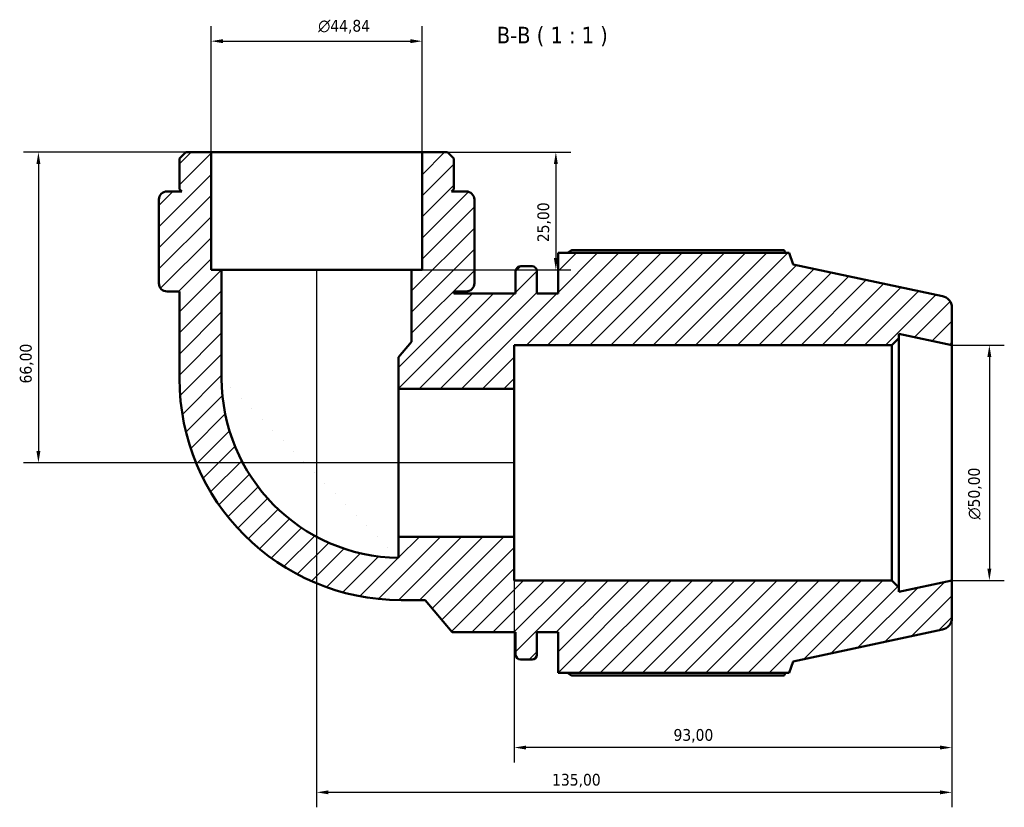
# Model space of a CAD drawing. Header units: millimetres. Extents: x 0 to 931, y 0 to 899.
# Tile 3 of 5: x 291 to 501, y 732 to 899. Entities that reach past the tile are written whole.
import ezdxf

# ---------------------------------------------------------------- set-up
doc = ezdxf.new("R2010")
doc.units = ezdxf.units.MM
for name, color, linetype, lineweight in [('Dimension (ISO)', 7, 'Continuous', 25), ('Hatch (ISO)', 7, 'Continuous', 18), ('Symbol (ISO)', 7, 'Continuous', 25), ('Visible (ISO)', 7, 'Continuous', 50)]:
    doc.layers.add(name, color=color, linetype=linetype, lineweight=lineweight)
doc.styles.add('Label Text (ISO)', font='tahoma.ttf')
doc.styles.add('Note Text (ISO)', font='tahoma.ttf')
doc.dimstyles.new('Default (ISO)', dxfattribs={"dimtxt": 2.5, "dimasz": 2.5, "dimexe": 3.175, "dimexo": 0, "dimgap": 0.762, "dimtad": 1, "dimrnd": 1e-08, "dimzin": 0, "dimtxsty": 'Note Text (ISO)', "dimcen": 0.09, "dimdle": 10, "dimclrd": 256, "dimclre": 256, "dimclrt": 232, "dimazin": 0, "dimtfac": 1.40208, "dimtmove": 0, "dimatfit": 3, "dimfxl": 1, "dimtolj": 1, "dimtzin": 0, "dimlwd": -1, "dimlwe": -1, "dimarcsym": 0})

# ---------------------------------------------------------------- blocks, each defined once
blk = doc.blocks.new('*D7')
at = {"layer": 'Defpoints', "color": 0, "transparency": 16777216}
for p in [(376.89, 894.68), (332.04, 871.1), (376.89, 871.1)]:
    blk.add_point(p, dxfattribs=at)
at = {"layer": 'Dimension (ISO)', "transparency": 16777216}
for p, q in [((332.04, 871.1), (332.04, 897.86)), ((376.89, 871.1), (376.89, 897.86)), ((334.54, 894.68), (374.39, 894.68))]:
    blk.add_line(p, q, dxfattribs=at)
for points in [[(334.54, 895.1), (334.54, 894.26), (332.04, 894.68)], [(374.39, 895.1), (374.39, 894.26), (376.89, 894.68)]]:
    blk.add_solid(points, dxfattribs=at)
at = {"layer": 'Dimension (ISO)', "color": 232, "true_color": 0xca0064, "transparency": 16777216, "insert": (354.79, 899.2), "char_height": 2.5, "attachment_point": 1, "style": 'Note Text (ISO)'}
blk.add_mtext('\\A1;\\fAIGDT|b0|i0;\\H2.5000;\\ln\\fTahoma|b0|i0;\\H2.5000;44,84', dxfattribs=at)
blk = doc.blocks.new('*D8')
at = {"layer": 'Defpoints', "color": 0, "transparency": 16777216}
for p in [(376.89, 871.1), (374.65, 846.1), (405.31, 846.1)]:
    blk.add_point(p, dxfattribs=at)
at = {"layer": 'Dimension (ISO)', "transparency": 16777216}
for p, q in [((376.89, 871.1), (408.49, 871.1)), ((405.31, 868.6), (405.31, 848.6)), ((374.65, 846.1), (408.49, 846.1))]:
    blk.add_line(p, q, dxfattribs=at)
for points in [[(404.89, 868.6), (405.73, 868.6), (405.31, 871.1)], [(404.89, 848.6), (405.73, 848.6), (405.31, 846.1)]]:
    blk.add_solid(points, dxfattribs=at)
at = {"layer": 'Dimension (ISO)', "color": 232, "true_color": 0xca0064, "transparency": 16777216, "insert": (401.38, 851.98), "char_height": 2.5, "attachment_point": 1, "rotation": 90, "style": 'Note Text (ISO)'}
blk.add_mtext('\\A1;25,00', dxfattribs=at)
blk = doc.blocks.new('*D9')
at = {"layer": 'Defpoints', "color": 0, "transparency": 16777216}
for p in [(332.04, 871.1), (295.34, 805.1), (396.47, 805.1)]:
    blk.add_point(p, dxfattribs=at)
at = {"layer": 'Dimension (ISO)', "transparency": 16777216}
for p, q in [((332.04, 871.1), (292.17, 871.1)), ((295.34, 868.6), (295.34, 807.6)), ((396.47, 805.1), (292.17, 805.1))]:
    blk.add_line(p, q, dxfattribs=at)
for points in [[(294.93, 868.6), (295.76, 868.6), (295.34, 871.1)], [(294.93, 807.6), (295.76, 807.6), (295.34, 805.1)]]:
    blk.add_solid(points, dxfattribs=at)
at = {"layer": 'Dimension (ISO)', "color": 232, "true_color": 0xca0064, "transparency": 16777216, "insert": (291.41, 821.96), "char_height": 2.5, "attachment_point": 1, "rotation": 90, "style": 'Note Text (ISO)'}
blk.add_mtext('\\A1;66,00', dxfattribs=at)
blk = doc.blocks.new('*D10')
at = {"layer": 'Defpoints', "color": 0, "transparency": 16777216}
for p in [(354.47, 846.1), (489.47, 780.1), (354.47, 735.1)]:
    blk.add_point(p, dxfattribs=at)
at = {"layer": 'Dimension (ISO)', "transparency": 16777216}
for p, q in [((354.47, 846.1), (354.47, 731.92)), ((489.47, 780.1), (489.47, 731.92)), ((486.97, 735.1), (356.97, 735.1))]:
    blk.add_line(p, q, dxfattribs=at)
for points in [[(356.97, 735.51), (356.97, 734.68), (354.47, 735.1)], [(486.97, 735.51), (486.97, 734.68), (489.47, 735.1)]]:
    blk.add_solid(points, dxfattribs=at)
at = {"layer": 'Dimension (ISO)', "color": 232, "true_color": 0xca0064, "transparency": 16777216, "insert": (404.51, 739.03), "char_height": 2.5, "attachment_point": 1, "style": 'Note Text (ISO)'}
blk.add_mtext('\\A1;135,00', dxfattribs=at)
blk = doc.blocks.new('*D11')
at = {"layer": 'Defpoints', "color": 0, "transparency": 16777216}
for p in [(396.47, 789.4), (489.47, 780.1), (396.47, 744.61)]:
    blk.add_point(p, dxfattribs=at)
at = {"layer": 'Dimension (ISO)', "transparency": 16777216}
for p, q in [((396.47, 789.4), (396.47, 741.44)), ((489.47, 780.1), (489.47, 741.44)), ((486.97, 744.61), (398.97, 744.61))]:
    blk.add_line(p, q, dxfattribs=at)
for points in [[(398.97, 745.03), (398.97, 744.2), (396.47, 744.61)], [(486.97, 745.03), (486.97, 744.2), (489.47, 744.61)]]:
    blk.add_solid(points, dxfattribs=at)
at = {"layer": 'Dimension (ISO)', "color": 232, "true_color": 0xca0064, "transparency": 16777216, "insert": (430.32, 748.55), "char_height": 2.5, "attachment_point": 1, "style": 'Note Text (ISO)'}
blk.add_mtext('\\A1;93,00', dxfattribs=at)
blk = doc.blocks.new('*D12')
at = {"layer": 'Defpoints', "color": 0, "transparency": 16777216}
for p in [(489.47, 830.1), (489.47, 780.1), (497.44, 780.1)]:
    blk.add_point(p, dxfattribs=at)
at = {"layer": 'Dimension (ISO)', "transparency": 16777216}
for p, q in [((489.47, 830.1), (500.61, 830.1)), ((497.44, 827.6), (497.44, 782.6)), ((489.47, 780.1), (500.61, 780.1))]:
    blk.add_line(p, q, dxfattribs=at)
for points in [[(497.02, 827.6), (497.86, 827.6), (497.44, 830.1)], [(497.02, 782.6), (497.86, 782.6), (497.44, 780.1)]]:
    blk.add_solid(points, dxfattribs=at)
at = {"layer": 'Dimension (ISO)', "color": 232, "true_color": 0xca0064, "transparency": 16777216, "insert": (492.92, 793.04), "char_height": 2.5, "attachment_point": 1, "rotation": 90, "style": 'Note Text (ISO)'}
blk.add_mtext('\\A1;\\fAIGDT|b0|i0;\\H2.5000;\\ln\\fTahoma|b0|i0;\\H2.5000;50,00', dxfattribs=at)

msp = doc.modelspace()

# ---------------------------------------------------------------- hatches: boundary and pattern name
at = {"layer": 'Hatch (ISO)'}
h = msp.add_hatch(dxfattribs=at)
h.set_pattern_fill('ANSI31', color=256, scale=25.4, style=0)
h.set_pattern_definition([(45, (0, 0), (-2.245064, 2.245064), [])])
edge = h.paths.add_edge_path()
edge.add_line((376.89, 846.095), (374.647, 846.095))
edge.add_line((374.647, 846.095), (374.647, 830.823))
edge.add_line((374.647, 830.823), (371.874, 827.518))
edge.add_line((371.874, 827.518), (371.874, 820.791))
edge.add_line((371.874, 820.791), (396.467, 820.791))
edge.add_line((396.467, 820.791), (396.467, 830.095))
edge.add_line((396.467, 830.095), (476.717, 830.095))
edge.add_line((476.717, 830.095), (478.217, 831.595))
edge.add_line((478.217, 831.595), (478.217, 832.487))
edge.add_line((478.217, 832.487), (489.467, 830.095))
edge.add_line((489.467, 830.095), (489.467, 838.071))
edge.add_ellipse((486.967, 838.071), major_axis=(2.5, 0), ratio=1, start_angle=0, end_angle=78)
edge.add_line((487.487, 840.516), (455.717, 847.269))
edge.add_line((455.717, 847.269), (454.916, 849.735))
edge.add_line((454.916, 849.735), (405.767, 849.735))
edge.add_line((405.767, 849.735), (405.767, 841.095))
edge.add_line((405.767, 841.095), (401.267, 841.095))
edge.add_line((401.267, 841.095), (401.267, 845.855))
edge.add_ellipse((400.267, 845.855), major_axis=(1, 0), ratio=1, start_angle=0, end_angle=90)
edge.add_line((400.267, 846.855), (397.767, 846.855))
edge.add_ellipse((397.767, 845.855), major_axis=(0, 1), ratio=1, start_angle=0, end_angle=90)
edge.add_line((396.767, 845.855), (396.767, 841.095))
edge.add_line((396.767, 841.095), (383.616, 841.095))
edge.add_line((383.616, 841.095), (383.616, 841.512))
edge.add_line((383.616, 841.512), (386.24, 841.512))
edge.add_ellipse((386.24, 843.261), major_axis=(0, -1.749), ratio=1, start_angle=0, end_angle=90)
edge.add_line((387.989, 843.261), (387.989, 843.595))
edge.add_line((387.989, 843.595), (387.989, 846.095))
edge.add_line((387.989, 846.095), (387.989, 861.013))
edge.add_ellipse((386.24, 861.013), major_axis=(1.749, 0), ratio=1, start_angle=0, end_angle=90)
edge.add_line((386.24, 862.762), (383.116, 862.762))
edge.add_line((383.116, 862.762), (383.616, 863.262))
edge.add_line((383.616, 863.262), (383.616, 869.75))
edge.add_line((383.616, 869.75), (382.271, 871.095))
edge.add_line((382.271, 871.095), (376.89, 871.095))
edge.add_line((376.89, 871.095), (376.89, 846.095))
edge = h.paths.add_edge_path()
edge.add_line((334.287, 846.095), (332.045, 846.095))
edge.add_line((332.045, 846.095), (332.045, 871.095))
edge.add_line((332.045, 871.095), (326.663, 871.095))
edge.add_line((326.663, 871.095), (325.318, 869.75))
edge.add_line((325.318, 869.75), (325.318, 863.262))
edge.add_line((325.318, 863.262), (325.818, 862.762))
edge.add_line((325.818, 862.762), (322.695, 862.762))
edge.add_ellipse((322.695, 861.013), major_axis=(0, 1.749), ratio=1, start_angle=0, end_angle=90)
edge.add_line((320.946, 861.013), (320.946, 846.095))
edge.add_line((320.946, 846.095), (320.946, 843.595))
edge.add_line((320.946, 843.595), (320.946, 843.261))
edge.add_ellipse((322.695, 843.261), major_axis=(-1.749, 0), ratio=1, start_angle=0, end_angle=90)
edge.add_line((322.695, 841.512), (325.318, 841.512))
edge.add_line((325.318, 841.512), (325.318, 823.033))
edge.add_ellipse((372.405, 823.033), major_axis=(-47.087, 0), ratio=1, start_angle=0, end_angle=90)
edge.add_line((372.405, 775.946), (377.519, 775.946))
edge.add_line((377.519, 775.946), (383.267, 769.095))
edge.add_line((383.267, 769.095), (396.767, 769.095))
edge.add_line((396.767, 769.095), (396.767, 764.335))
edge.add_ellipse((397.767, 764.335), major_axis=(-1, 0), ratio=1, start_angle=0, end_angle=90)
edge.add_line((397.767, 763.335), (400.267, 763.335))
edge.add_ellipse((400.267, 764.335), major_axis=(0, -1), ratio=1, start_angle=0, end_angle=90)
edge.add_line((401.267, 764.335), (401.267, 769.095))
edge.add_line((401.267, 769.095), (405.767, 769.095))
edge.add_line((405.767, 769.095), (405.767, 760.455))
edge.add_line((405.767, 760.455), (454.916, 760.455))
edge.add_line((454.916, 760.455), (455.717, 762.922))
edge.add_line((455.717, 762.922), (487.487, 769.674))
edge.add_ellipse((486.967, 772.12), major_axis=(0.52, -2.445), ratio=1, start_angle=0, end_angle=78)
edge.add_line((489.467, 772.12), (489.467, 780.095))
edge.add_line((489.467, 780.095), (478.217, 777.704))
edge.add_line((478.217, 777.704), (478.217, 778.595))
edge.add_line((478.217, 778.595), (476.717, 780.095))
edge.add_line((476.717, 780.095), (396.467, 780.095))
edge.add_line((396.467, 780.095), (396.467, 789.4))
edge.add_line((396.467, 789.4), (371.874, 789.4))
edge.add_line((371.874, 789.4), (371.874, 784.919))
edge.add_ellipse((372.405, 823.033), major_axis=(-0.531, -38.115), ratio=1, start_angle=270.79799, end_angle=360, ccw=False)
edge.add_line((334.287, 823.033), (334.287, 846.095))

# ---------------------------------------------------------------- linework, layer by layer
at = {"layer": 'Visible (ISO)'}
for p, q in [((326.663, 871.095), (325.318, 869.75)), ((332.045, 871.095), (326.663, 871.095)), ((332.045, 846.095), (332.045, 871.095)), ((376.89, 871.095), (332.045, 871.095)), ((382.271, 871.095), (376.89, 871.095)), ((376.89, 871.095), (376.89, 846.095)), ((383.616, 869.75), (382.271, 871.095)), ((325.318, 869.75), (325.318, 863.262)), ((383.616, 863.262), (383.616, 869.75)), ((325.818, 862.762), (322.695, 862.762)), ((325.318, 863.262), (325.818, 862.762)), ((383.116, 862.762), (383.616, 863.262)), ((386.24, 862.762), (383.116, 862.762)), ((320.946, 861.013), (320.946, 846.095)), ((387.989, 846.095), (387.989, 861.013)), ((454.916, 849.735), (405.767, 849.735)), ((405.767, 849.735), (405.767, 841.095)), ((453.824, 850.26), (408.647, 850.26)), ((455.717, 847.269), (454.916, 849.735)), ((320.946, 846.095), (320.946, 843.595)), ((334.287, 846.095), (332.045, 846.095)), ((334.287, 823.033), (334.287, 846.095)), ((374.647, 846.095), (334.287, 846.095)), ((376.89, 846.095), (374.647, 846.095)), ((374.647, 846.095), (374.647, 830.823)), ((387.989, 843.595), (387.989, 846.095)), ((396.767, 845.855), (396.767, 841.095)), ((400.267, 846.855), (397.767, 846.855)), ((401.267, 841.095), (401.267, 845.855)), ((487.487, 840.516), (455.717, 847.269)), ((320.946, 843.595), (320.946, 843.261)), ((387.989, 843.261), (387.989, 843.595)), ((322.695, 841.512), (325.318, 841.512)), ((325.318, 841.512), (325.318, 823.033)), ((383.616, 841.095), (383.616, 841.512)), ((383.616, 841.512), (386.24, 841.512)), ((396.767, 841.095), (383.616, 841.095)), ((405.767, 841.095), (401.267, 841.095)), ((489.467, 830.095), (489.467, 838.071)), ((374.647, 830.823), (371.874, 827.518)), ((476.717, 830.095), (478.217, 831.595)), ((478.217, 831.595), (478.217, 832.487)), ((478.217, 832.487), (489.467, 830.095)), ((478.217, 778.595), (478.217, 831.595)), ((396.467, 820.791), (396.467, 830.095)), ((396.467, 830.095), (476.717, 830.095)), ((476.717, 830.095), (476.717, 780.095)), ((489.467, 780.095), (489.467, 830.095)), ((371.874, 827.518), (371.874, 820.791)), ((371.874, 820.791), (396.467, 820.791)), ((371.874, 789.4), (371.874, 820.791)), ((396.467, 789.4), (396.467, 820.791)), ((396.467, 789.4), (371.874, 789.4)), ((371.874, 789.4), (371.874, 784.919)), ((396.467, 780.095), (396.467, 789.4)), ((476.717, 780.095), (396.467, 780.095)), ((478.217, 778.595), (476.717, 780.095)), ((489.467, 780.095), (478.217, 777.704)), ((478.217, 777.704), (478.217, 778.595)), ((489.467, 772.12), (489.467, 780.095)), ((372.405, 775.946), (377.519, 775.946)), ((377.519, 775.946), (383.267, 769.095)), ((383.267, 769.095), (396.767, 769.095)), ((396.767, 769.095), (396.767, 764.335)), ((401.267, 764.335), (401.267, 769.095)), ((401.267, 769.095), (405.767, 769.095)), ((405.767, 769.095), (405.767, 760.455)), ((455.717, 762.922), (487.487, 769.674)), ((397.767, 763.335), (400.267, 763.335)), ((454.916, 760.455), (455.717, 762.922)), ((405.767, 760.455), (454.916, 760.455)), ((408.647, 759.931), (453.824, 759.931))]:
    msp.add_line(p, q, dxfattribs=at)
for centre, radius, start, end in [((322.695, 861.013), 1.749, 90, 180), ((386.24, 861.013), 1.749, 0, 90), ((397.767, 845.855), 1, 90, 180), ((400.267, 845.855), 1, 0, 90), ((322.695, 843.261), 1.749, 180, 270), ((386.24, 843.261), 1.749, 270, 0), ((486.967, 838.071), 2.5, 0, 78), ((372.405, 823.033), 47.087, 180, 270), ((372.405, 823.033), 38.118, 180, 269.20201), ((486.967, 772.12), 2.5, 282, 0), ((397.767, 764.335), 1, 180, 270), ((400.267, 764.335), 1, 270, 0)]:
    msp.add_arc(centre, radius, start, end, dxfattribs=at)
for points, weights in [([(407.811, 849.735), (408.222, 849.995), (408.647, 850.26)], [1.01268369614, 1.01495830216, 1.01708730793]), ([(454.096, 849.735), (453.962, 849.995), (453.824, 850.26)], [1.00101179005, 1.00057989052, 1]), ([(408.647, 759.931), (408.222, 760.195), (407.811, 760.455)], [1.01708730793, 1.01495830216, 1.01268369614]), ([(453.824, 759.931), (453.962, 760.195), (454.096, 760.455)], [1, 1.00057989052, 1.00101179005])]:
    msp.add_rational_spline(points, weights, degree=2, dxfattribs=at)

# ---------------------------------------------------------------- texts
at = {"layer": 'Symbol (ISO)', "insert": (392.768, 893.594), "char_height": 3.5, "attachment_point": 7, "style": 'Label Text (ISO)'}
msp.add_mtext('B-B ( 1 : 1 )', dxfattribs=at)

# ---------------------------------------------------------------- dimensions: what is measured, and where the dimension line sits
at = {"layer": 'Dimension (ISO)'}
for base, p1, p2, angle, picture, middle in [((376.889717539, 894.68089419), (332.044717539, 871.095388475), (376.889717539, 871.095388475), 180, '*D7', (360.372717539, 894.68089419)), ((497.439, 780.095), (489.467, 830.095), (489.467, 780.095), 90, '*D12', (497.439, 798.595))]:
    dim = msp.add_linear_dim(base=base, p1=p1, p2=p2, angle=angle, text='\\fAIGDT|b0|i0;\\H2.5000;\\ln\\fTahoma|b0|i0;\\H2.5000;<>', dimstyle='Default (ISO)', override={"dimdec": 2, "dimtp": 0, "dimtm": 0, "dimtdec": 2, "dimtofl": 0, "dimatfit": 1}, dxfattribs=at)
    dim.commit()
    dim.dimension.update_dxf_attribs({"geometry": picture, "text_midpoint": middle, "dimtype": 160})
for base, p1, p2, angle, picture, middle in [((295.345, 805.095), (332.045, 871.095), (396.467, 805.095), 270, '*D9', (295.345, 826.095)), ((405.311, 846.095), (376.89, 871.095), (374.647, 846.095), 270, '*D8', (405.311, 856.095)), ((354.467, 735.095), (489.467, 780.095), (354.467, 846.095), 180, '*D10', (409.467, 735.095)), ((396.467, 744.612), (489.467, 780.095), (396.467, 789.4), 180, '*D11', (434.467, 744.612))]:
    dim = msp.add_linear_dim(base=base, p1=p1, p2=p2, angle=angle, dimstyle='Default (ISO)', override={"dimdec": 2, "dimtp": 0, "dimtm": 0, "dimtdec": 2, "dimtofl": 0, "dimatfit": 1}, dxfattribs=at)
    dim.commit()
    dim.dimension.update_dxf_attribs({"geometry": picture, "text_midpoint": middle, "dimtype": 160})

doc.saveas('drawing.dxf')
